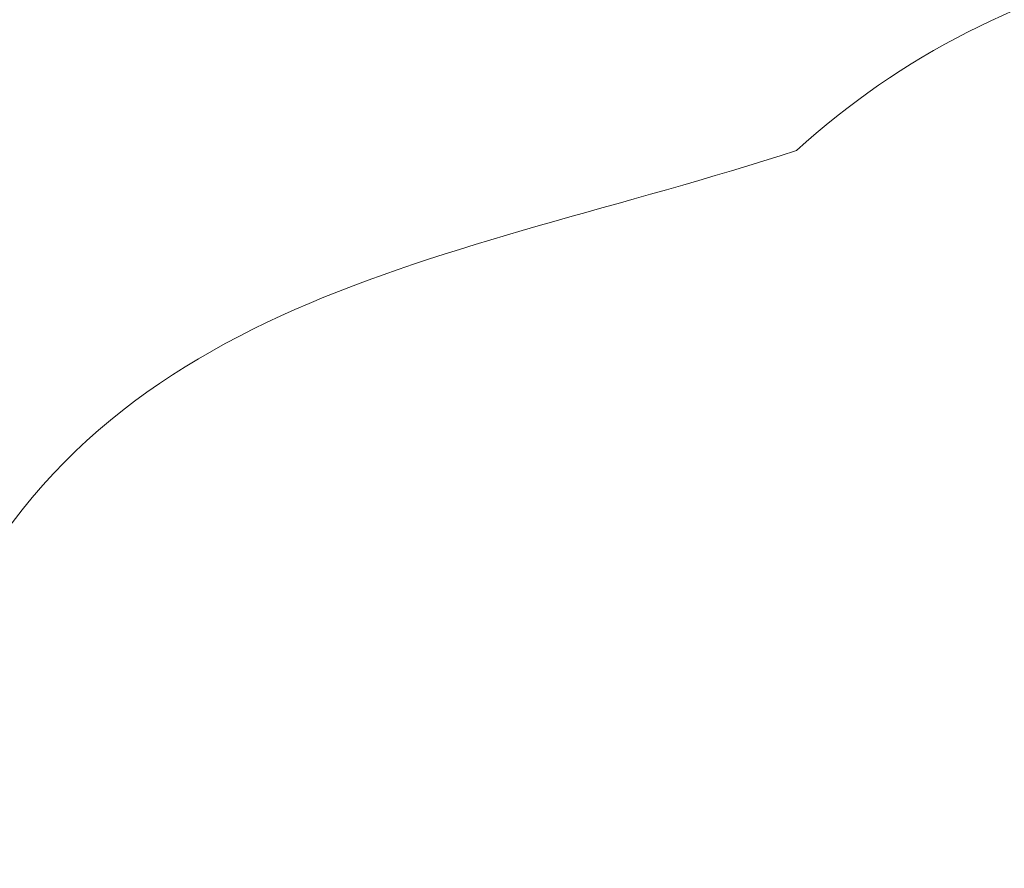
# Model space of a CAD drawing. Header units: inches. Extents: x 37.5 to 70.3, y 17.4 to 61.6.
# Tile 177 of 256: x 55.744 to 56.306, y 38.887 to 39.371. Entities that reach past the tile are written whole.
import ezdxf

# ---------------------------------------------------------------- set-up
doc = ezdxf.new("R2010")
doc.units = ezdxf.units.IN
doc.header["$MEASUREMENT"] = 0
doc.layers.add('10_CLOSED_AREAS', color=7, linetype='Continuous', lineweight=18)

msp = doc.modelspace()

# ---------------------------------------------------------------- linework, layer by layer
at = {"layer": '10_CLOSED_AREAS'}
for points, knots in [([(54.66189, 39.93659), (54.67453, 39.82572), (54.70537, 39.71769), (54.75315, 39.61684), (54.8306, 39.62458), (54.90876, 39.61293), (54.98059, 39.58294), (55.1303, 39.38531), (55.3616, 39.3385), (55.40297, 39.06449), (55.50308, 39.06247), (55.60205, 39.0429), (55.69539, 39.00668), (55.78586, 39.21492), (55.99002, 39.23202), (56.18717, 39.29612), (56.30631, 39.40475), (56.4749, 39.44044), (56.62784, 39.38941), (56.71814, 39.53872), (56.80382, 39.69095), (56.86308, 39.85725), (56.86182, 39.9547), (56.83065, 40.04941), (56.77379, 40.12856), (56.76019, 40.34393), (56.66849, 40.5161), (56.63764, 40.72155), (56.54016, 40.81902), (56.44269, 40.91649), (56.34522, 41.01397), (56.24952, 41.03968), (56.15839, 41.08008), (56.07506, 41.1337), (55.93696, 41.13962), (55.80419, 41.18865), (55.69539, 41.2739), (55.3669, 41.39692), (55.07574, 40.96266), (54.85062, 40.78003), (54.82631, 40.49162), (54.76282, 40.20786), (54.66189, 39.93659)], [0, 0, 0, 0, 0.071429, 0.071429, 0.071429, 0.142857, 0.142857, 0.142857, 0.214286, 0.214286, 0.214286, 0.285714, 0.285714, 0.285714, 0.357143, 0.357143, 0.357143, 0.428571, 0.428571, 0.428571, 0.5, 0.5, 0.5, 0.571429, 0.571429, 0.571429, 0.642857, 0.642857, 0.642857, 0.714286, 0.714286, 0.714286, 0.785714, 0.785714, 0.785714, 0.857143, 0.857143, 0.857143, 0.928571, 0.928571, 0.928571, 1, 1, 1, 1]), ([(54.75315, 39.61684), (54.70537, 39.71769), (54.67453, 39.82572), (54.66189, 39.93659), (54.76282, 40.20786), (54.82631, 40.49162), (54.85062, 40.78003), (55.07574, 40.96266), (55.3669, 41.39692), (55.69539, 41.2739), (55.87111, 41.35247), (56.29783, 41.32553), (56.37771, 41.11144), (56.42103, 41.11076), (56.46435, 41.11009), (56.50767, 41.10941), (56.60471, 41.00185), (56.69558, 40.96159), (56.73511, 40.80887), (56.70262, 40.77976), (56.67013, 40.75065), (56.63764, 40.72155), (56.66849, 40.5161), (56.76019, 40.34393), (56.77379, 40.12856), (56.83065, 40.04941), (56.86182, 39.9547), (56.86308, 39.85725), (56.80382, 39.69095), (56.71814, 39.53872), (56.62784, 39.38941), (56.4749, 39.44044), (56.30631, 39.40475), (56.18717, 39.29612), (55.99002, 39.23202), (55.78586, 39.21492), (55.69539, 39.00668), (55.60205, 39.0429), (55.50308, 39.06247), (55.40297, 39.06449), (55.17466, 38.88669), (54.87466, 39.15654), (54.76406, 39.36655), (54.76042, 39.44998), (54.75678, 39.53341), (54.75315, 39.61684)], [0, 0, 0, 0, 0.066667, 0.066667, 0.066667, 0.133333, 0.133333, 0.133333, 0.2, 0.2, 0.2, 0.266667, 0.266667, 0.266667, 0.333333, 0.333333, 0.333333, 0.4, 0.4, 0.4, 0.466667, 0.466667, 0.466667, 0.533333, 0.533333, 0.533333, 0.6, 0.6, 0.6, 0.666667, 0.666667, 0.666667, 0.733333, 0.733333, 0.733333, 0.8, 0.8, 0.8, 0.866667, 0.866667, 0.866667, 0.933333, 0.933333, 0.933333, 1, 1, 1, 1])]:
    msp.add_open_spline(points, degree=3, knots=knots, dxfattribs=at)

doc.saveas('drawing.dxf')
